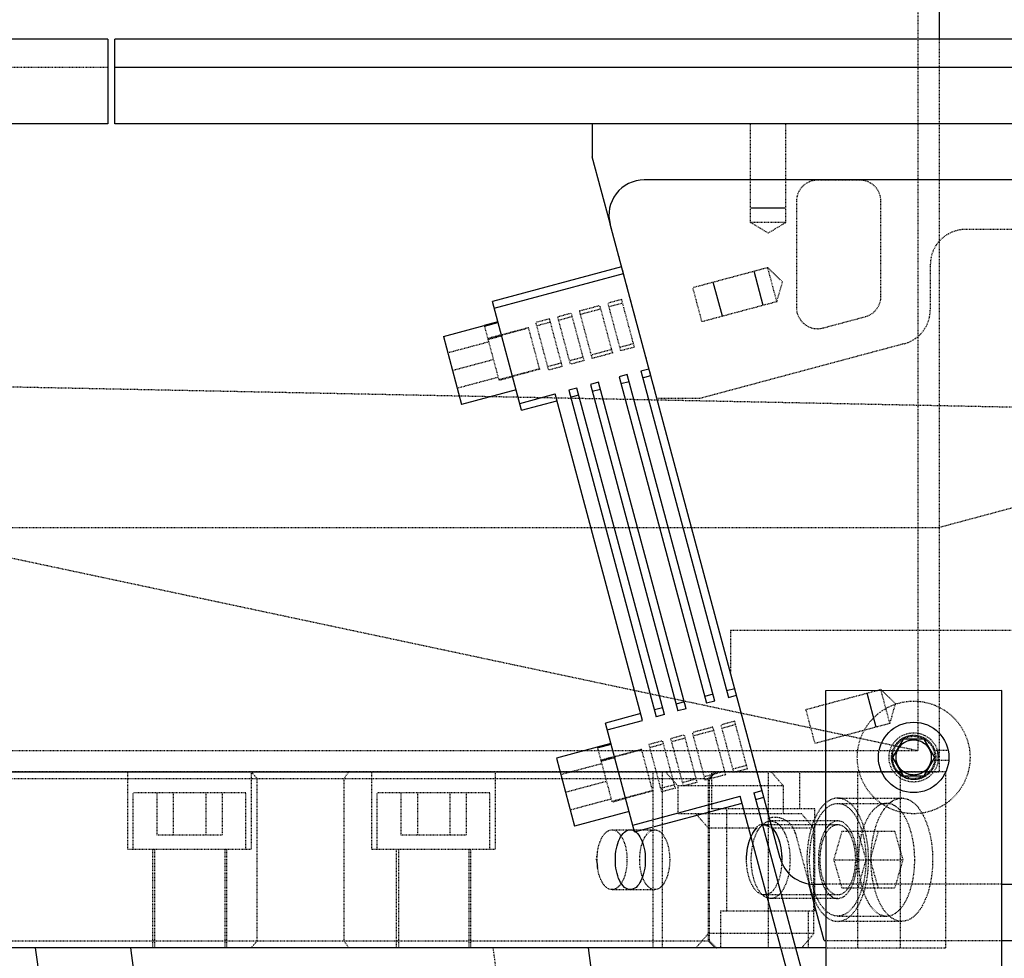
# Model space of a CAD drawing. Header units: millimetres. Extents: x -24622 to 2314, y -1603 to 2287.
# Tile 29 of 197: x -2947 to -2808, y 901 to 1034. Entities that reach past the tile are written whole.
import ezdxf
from ezdxf.lldxf.tags import DXFTag

# ---------------------------------------------------------------- set-up
doc = ezdxf.new("R2010")
doc.units = ezdxf.units.MM
doc.linetypes.add('HIDDEN', pattern=[0.2, 0.1, -0.1])
doc.layers.add('02___PRT_ALL_AXES', color=7, linetype='Continuous')
doc.layers.add('DEFAULT_2', color=8, linetype='HIDDEN')
tags = doc.linetypes.add('CENTER', pattern=[2, 1.25, -0.25, 0.25, -0.25]).pattern_tags.tags
tags[10:11] = [DXFTag(74, 4), DXFTag(75, 0), DXFTag(340, '0'), DXFTag(46, 1.0), DXFTag(50, 0.0), DXFTag(44, 0.0), DXFTag(45, 0.0)]
tags[8:9] = [DXFTag(74, 4), DXFTag(75, 0), DXFTag(340, '0'), DXFTag(46, 1.0), DXFTag(50, 0.0), DXFTag(44, 0.0), DXFTag(45, 0.0)]
tags[6:7] = [DXFTag(74, 4), DXFTag(75, 0), DXFTag(340, '0'), DXFTag(46, 1.0), DXFTag(50, 0.0), DXFTag(44, 0.0), DXFTag(45, 0.0)]
tags[4:5] = [DXFTag(74, 4), DXFTag(75, 0), DXFTag(340, '0'), DXFTag(46, 1.0), DXFTag(50, 0.0), DXFTag(44, 0.0), DXFTag(45, 0.0)]

msp = doc.modelspace()

# ---------------------------------------------------------------- linework, layer by layer
at = {"color": 7, "linetype": 'Continuous'}
for p, q in [((-2816.808, 1159.336), (-2816.808, 1031.336)), ((-2934.808, 1031.336), (-3091.808, 1031.336)), ((-2934.808, 1031.336), (-2934.808, 1019.336)), ((-2933.808, 1019.336), (-2933.808, 1031.336)), ((-2583.808, 1031.336), (-2933.808, 1031.336)), ((-2934.808, 1019.336), (-2974.808, 1019.336)), ((-2583.808, 1019.336), (-2933.808, 1019.336)), ((-2866.074, 1019.336), (-2866.074, 1014.671)), ((-2863.526, 1005.162), (-2866.074, 1014.671)), ((-2708.57, 1011.365), (-2858.685, 1011.365)), ((-2838.574, 1007.336), (-2843.574, 1007.336)), ((-2839.399, 915.071), (-2863.514, 1005.071)), ((-2861.887, 999.042), (-2880.239, 994.125)), ((-2879.98, 993.159), (-2861.628, 998.076)), ((-2841.782, 993.559), (-2843.076, 998.389)), ((-2847.578, 992.006), (-2848.872, 996.836)), ((-2876.098, 978.67), (-2880.239, 994.125)), ((-2879.457, 991.207), (-2881.389, 990.69)), ((-2881.37, 990.618), (-2879.438, 991.135)), ((-2887.19, 989.156), (-2881.395, 990.709)), ((-2881.395, 990.709), (-2881.37, 990.618)), ((-2887.19, 989.156), (-2884.602, 979.497)), ((-2859.163, 984.243), (-2858.004, 984.553)), ((-2859.163, 984.243), (-2846.74, 937.878)), ((-2865.152, 982.638), (-2866.311, 982.328)), ((-2852.729, 936.274), (-2865.152, 982.638)), ((-2861.095, 983.725), (-2862.254, 983.415)), ((-2862.254, 983.415), (-2849.831, 937.05)), ((-2861.996, 982.449), (-2860.836, 982.759)), ((-2848.672, 937.361), (-2861.095, 983.725)), ((-2858.905, 983.277), (-2857.745, 983.588)), ((-2876.875, 981.568), (-2884.602, 979.497)), ((-2868.243, 981.81), (-2869.402, 981.499)), ((-2869.402, 981.499), (-2856.979, 935.135)), ((-2855.82, 935.446), (-2868.243, 981.81)), ((-2866.311, 982.328), (-2853.888, 935.963)), ((-2866.052, 981.362), (-2864.893, 981.672)), ((-2876.357, 979.636), (-2871.334, 980.982)), ((-2876.098, 978.67), (-2871.075, 980.016)), ((-2858.911, 934.617), (-2871.334, 980.982)), ((-2869.143, 980.533), (-2867.984, 980.844)), ((-2848.931, 938.327), (-2850.09, 938.016)), ((-2846.999, 938.844), (-2845.84, 939.155)), ((-2846.74, 937.878), (-2845.581, 938.189)), ((-2807.938, 938.843), (-2832.938, 938.828)), ((-2832.938, 938.828), (-2832.902, 878.828)), ((-2825.736, 933.671), (-2827.03, 938.501)), ((-2807.902, 878.843), (-2807.938, 938.843)), ((-2852.988, 937.24), (-2854.147, 936.929)), ((-2848.672, 937.361), (-2849.831, 937.05)), ((-2859.17, 935.583), (-2864.192, 934.237)), ((-2856.079, 936.411), (-2857.238, 936.101)), ((-2855.82, 935.446), (-2856.979, 935.135)), ((-2852.729, 936.274), (-2853.888, 935.963)), ((-2860.051, 918.783), (-2864.192, 934.237)), ((-2863.934, 933.271), (-2858.911, 934.617)), ((-2863.411, 931.32), (-2865.343, 930.802)), ((-2865.323, 930.73), (-2863.391, 931.248)), ((-2821.932, 931.963), (-2823.432, 929.365)), ((-2818.932, 931.963), (-2821.932, 931.963)), ((-2817.432, 929.365), (-2818.932, 931.963)), ((-2865.348, 930.822), (-2871.143, 929.269)), ((-2865.348, 930.822), (-2865.323, 930.73)), ((-2871.143, 929.269), (-2868.555, 919.61)), ((-2823.432, 929.365), (-2821.932, 926.767)), ((-2818.932, 926.767), (-2817.432, 929.365)), ((-2821.932, 926.767), (-2818.932, 926.767)), ((-2843.117, 924.355), (-2841.958, 924.666)), ((-2843.117, 924.355), (-2836.413, 899.336)), ((-2860.31, 919.749), (-2845.048, 923.838)), ((-2860.051, 918.783), (-2844.79, 922.872)), ((-2838.483, 899.336), (-2845.048, 923.838)), ((-2842.858, 923.39), (-2841.699, 923.7)), ((-2860.828, 921.68), (-2868.555, 919.61)), ((-2833.144, 903.365), (-2835.302, 911.419)), ((-2834.569, 911.365), (-2832.921, 911.365)), ((-2807.921, 911.365), (-2691.432, 911.365)), ((-2833.144, 903.365), (-2832.917, 903.365)), ((-2807.917, 903.365), (-2791.932, 903.365)), ((-2839.287, 902.336), (-3213.748, 902.336)), ((-2943.996, 894.337), (-2945.068, 902.336)), ((-2931.609, 902.336), (-2930.537, 894.337)), ((-2866.657, 902.336), (-2865.586, 894.337)), ((-2832.916, 902.336), (-2837.216, 902.336))]:
    msp.add_line(p, q, dxfattribs=at)
at = {"color": 1, "linetype": 'CENTER', "ltscale": 71.12}
msp.add_line((-2583.808, 1027.336), (-2933.808, 1027.336), dxfattribs=at)
at = {"color": 7, "linetype": 'Continuous'}
msp.add_circle((-2820.432, 929.365), 5, dxfattribs=at)
for centre, start, end in [((-2858.685, 1006.365), 90, 195), ((-2834.569, 916.365), 195, 270)]:
    msp.add_arc(centre, 5, start, end, dxfattribs=at)
for points, start_tangent, end_tangent in [([(-2822.932, 929.365), (-2822.785, 930.211), (-2822.351, 930.968), (-2821.685, 931.529), (-2820.867, 931.827), (-2819.996, 931.827), (-2819.178, 931.528), (-2818.512, 930.966), (-2818.079, 930.209), (-2817.932, 929.365)], (0.0048496, 0.9999882), (0.0043979, -0.9999903)), ([(-2817.932, 929.365), (-2818.079, 928.52), (-2818.513, 927.763), (-2819.179, 927.202), (-2819.997, 926.903), (-2820.868, 926.904), (-2821.686, 927.203), (-2822.352, 927.764), (-2822.785, 928.521), (-2822.932, 929.365)], (-0.0048496, -0.9999882), (-0.0043979, 0.9999903)), ([(-2842.056, 919.753), (-2841.758, 919.826), (-2841.46, 919.828), (-2841.165, 919.758)], (0.9394772, 0.3426115), (0.9409735, -0.3384802)), ([(-2862.78, 914.836), (-2862.624, 916.434), (-2862.164, 917.829), (-2861.472, 918.759), (-2860.654, 919.086), (-2859.836, 918.757), (-2859.145, 917.825), (-2858.685, 916.43), (-2858.53, 914.836)], (0.0024297, 0.999997), (0.0020766, -0.9999978)), ([(-2844.157, 914.836), (-2844.001, 916.54), (-2843.555, 918.037), (-2842.876, 919.154), (-2842.702, 919.335)], (0.0008525, 0.9999996), (0.7250992, 0.6886444)), ([(-2840.524, 919.335), (-2840.363, 919.162), (-2839.717, 918.045), (-2839.301, 916.547), (-2839.157, 914.836)], (0.7131539, -0.7010075), (-0.0008769, -0.9999996)), ([(-2858.53, 914.836), (-2858.686, 913.237), (-2859.147, 911.842), (-2859.839, 910.912), (-2860.656, 910.586), (-2861.474, 910.914), (-2862.165, 911.846), (-2862.625, 913.241), (-2862.78, 914.836)], (-0.0024297, -0.999997), (-0.0020766, 0.9999978)), ([(-2841.152, 909.918), (-2841.447, 909.845), (-2841.745, 909.844), (-2842.043, 909.913)], (-0.9377064, -0.3474288), (-0.9426102, 0.3338952))]:
    msp.add_spline(points, degree=3, dxfattribs=dict(at, start_tangent=start_tangent, end_tangent=end_tangent))
at = {"layer": '02___PRT_ALL_AXES', "color": 8, "linetype": 'HIDDEN'}
for p, q in [((-2819.808, 930.336), (-2819.808, 1159.336)), ((-2816.808, 1031.336), (-2816.808, 927.336)), ((-2989.808, 966.47), (-2819.808, 930.336)), ((-3209.808, 930.336), (-2819.808, 930.336)), ((-2870.625, 927.336), (-2816.808, 927.336))]:
    msp.add_line(p, q, dxfattribs=at)
at = {"layer": '02___PRT_ALL_AXES', "color": 7, "linetype": 'Continuous'}
for p, q in [((-2816.808, 1159.336), (-2816.808, 1031.336)), ((-3002.375, 927.336), (-2870.625, 927.336))]:
    msp.add_line(p, q, dxfattribs=at)
at = {"layer": 'DEFAULT_2', "color": 8, "linetype": 'HIDDEN'}
for p, q in [((-2816.808, 1031.336), (-2816.808, 927.336)), ((-2934.808, 1027.336), (-3080.808, 1027.336)), ((-2843.574, 1005.336), (-2843.574, 1019.336)), ((-2838.574, 1005.336), (-2838.574, 1019.336)), ((-2828.074, 1011.336), (-2834.074, 1011.336)), ((-2837.074, 1008.336), (-2837.074, 993.245)), ((-2825.074, 994.853), (-2825.074, 1008.336)), ((-2856.874, 980.336), (-2863.526, 1005.162)), ((-2838.574, 1005.336), (-2843.574, 1005.336)), ((-2843.574, 1005.336), (-2841.074, 1003.834)), ((-2841.074, 1003.834), (-2838.574, 1005.336)), ((-2751.074, 1004.336), (-2813.074, 1004.336)), ((-2818.074, 999.336), (-2818.074, 992.934)), ((-2841.145, 998.906), (-2851.77, 996.059)), ((-2839.85, 994.077), (-2841.145, 998.906)), ((-2839.047, 996.88), (-2841.145, 998.906)), ((-2839.85, 994.077), (-2839.047, 996.88)), ((-2850.476, 991.23), (-2851.77, 996.059)), ((-2861.881, 994.385), (-2863.813, 993.867)), ((-2862.001, 987.106), (-2863.813, 993.867)), ((-2863.683, 993.385), (-2861.752, 993.902)), ((-2860.069, 987.624), (-2861.881, 994.385)), ((-2839.85, 994.077), (-2850.476, 991.23)), ((-2870.961, 991.952), (-2869.029, 992.47)), ((-2867.217, 985.708), (-2869.029, 992.47)), ((-2867.87, 992.78), (-2864.972, 993.557)), ((-2866.058, 986.019), (-2867.87, 992.78)), ((-2867.74, 992.297), (-2864.843, 993.074)), ((-2863.16, 986.795), (-2864.972, 993.557)), ((-2872.12, 991.642), (-2874.052, 991.124)), ((-2872.24, 984.363), (-2874.052, 991.124)), ((-2871.99, 991.159), (-2873.922, 990.641)), ((-2870.308, 984.88), (-2872.12, 991.642)), ((-2869.149, 985.191), (-2870.961, 991.952)), ((-2870.831, 991.469), (-2868.899, 991.987)), ((-2833.298, 990.348), (-2827.298, 991.955)), ((-2881.37, 990.618), (-2879.298, 982.886)), ((-2875.081, 990.33), (-2880.877, 988.778)), ((-2875.094, 990.379), (-2878.958, 989.343)), ((-2873.516, 984.487), (-2875.094, 990.379)), ((-2756.808, 978.082), (-3314.808, 989.336)), ((-2886.568, 986.836), (-2880.773, 988.389)), ((-2878.962, 989.36), (-2880.894, 988.842)), ((-2880.863, 988.724), (-2878.931, 989.241)), ((-2863.29, 987.278), (-2866.187, 986.502)), ((-2863.16, 986.795), (-2866.058, 986.019)), ((-2860.199, 988.107), (-2862.131, 987.589)), ((-2860.069, 987.624), (-2862.001, 987.106)), ((-2821.78, 988.105), (-2850.774, 980.336)), ((-2885.896, 984.327), (-2880.1, 985.88)), ((-2870.438, 985.363), (-2872.369, 984.845)), ((-2867.347, 986.191), (-2869.278, 985.674)), ((-2867.217, 985.708), (-2869.149, 985.191)), ((-2873.528, 984.535), (-2879.324, 982.982)), ((-2873.516, 984.487), (-2877.379, 983.451)), ((-2870.308, 984.88), (-2872.24, 984.363)), ((-2885.224, 981.817), (-2879.428, 983.37)), ((-2877.366, 983.403), (-2879.298, 982.885)), ((-2850.774, 980.336), (-2856.874, 980.336)), ((-2756.808, 978.082), (-2816.808, 962.005)), ((-3014.808, 962.005), (-2816.808, 962.005)), ((-2687.572, 947.365), (-2846.432, 947.365)), ((-2846.432, 947.365), (-2846.432, 941.365)), ((-2841.699, 923.7), (-2845.84, 939.155)), ((-2835.723, 936.172), (-2825.098, 939.019)), ((-2823, 936.993), (-2825.098, 939.019)), ((-2823.804, 934.189), (-2825.098, 939.019)), ((-2823.804, 934.189), (-2823, 936.993)), ((-2834.429, 931.342), (-2835.723, 936.172)), ((-2848.925, 933.669), (-2851.823, 932.893)), ((-2847.113, 926.908), (-2848.925, 933.669)), ((-2845.834, 934.498), (-2847.766, 933.98)), ((-2845.954, 927.219), (-2847.766, 933.98)), ((-2845.705, 934.015), (-2847.637, 933.497)), ((-2844.023, 927.736), (-2845.834, 934.498)), ((-2823.804, 934.189), (-2834.429, 931.342)), ((-2854.914, 932.065), (-2852.982, 932.582)), ((-2851.17, 925.821), (-2852.982, 932.582)), ((-2850.011, 926.132), (-2851.823, 932.893)), ((-2848.796, 933.187), (-2851.694, 932.41)), ((-2858.005, 931.237), (-2856.073, 931.754)), ((-2856.193, 924.475), (-2858.005, 931.237)), ((-2855.944, 931.271), (-2857.875, 930.754)), ((-2854.261, 924.993), (-2856.073, 931.754)), ((-2853.102, 925.303), (-2854.914, 932.065)), ((-2852.853, 932.099), (-2854.785, 931.582)), ((-2865.323, 930.73), (-2863.251, 922.998)), ((-2862.916, 929.473), (-2864.848, 928.955)), ((-2859.035, 930.443), (-2864.83, 928.89)), ((-2859.048, 930.491), (-2862.911, 929.456)), ((-2857.469, 924.599), (-2859.048, 930.491)), ((-2815.527, 930.335), (-2817.488, 930.335)), ((-2870.522, 926.949), (-2864.726, 928.502)), ((-2864.816, 928.836), (-2862.884, 929.354)), ((-2844.152, 928.219), (-2846.084, 927.702)), ((-2815.452, 928.915), (-2817.365, 928.915)), ((-2815.867, 927.336), (-3002.308, 927.336)), ((-2931.965, 916.336), (-2931.965, 927.336)), ((-2913.606, 926.336), (-2914.472, 927.336)), ((-2914.465, 927.336), (-2914.465, 916.336)), ((-2900.634, 927.336), (-2901.305, 926.336)), ((-2897.323, 916.336), (-2897.323, 927.336)), ((-2879.823, 927.336), (-2879.823, 916.336)), ((-2857.439, 927.336), (-2857.439, 902.336)), ((-2856.105, 902.336), (-2856.105, 927.336)), ((-2855.67, 927.336), (-2853.933, 925.336)), ((-2847.243, 927.391), (-2850.141, 926.615)), ((-2847.113, 926.908), (-2850.011, 926.132)), ((-2848.64, 927.334), (-2849.617, 926.334)), ((-2849.439, 926.336), (-2848.439, 927.336)), ((-2849.152, 927.336), (-2849.152, 922.086)), ((-2844.023, 927.736), (-2845.954, 927.219)), ((-2841.105, 927.336), (-2841.105, 902.336)), ((-2838.933, 925.336), (-2840.67, 927.336)), ((-2836.652, 927.336), (-2836.652, 922.086)), ((-2828.367, 902.336), (-2828.367, 927.336)), ((-2822.308, 902.336), (-2822.308, 927.336)), ((-2815.867, 902.336), (-2815.867, 927.336)), ((-2849.439, 926.336), (-3180.177, 926.336)), ((-2913.606, 903.336), (-2913.606, 926.336)), ((-2901.305, 926.336), (-2901.305, 903.336)), ((-2869.849, 924.439), (-2864.054, 925.992)), ((-2854.391, 925.476), (-2856.323, 924.958)), ((-2838.933, 925.336), (-2853.933, 925.336)), ((-2853.933, 925.336), (-2853.933, 921.336)), ((-2851.3, 926.304), (-2853.232, 925.786)), ((-2851.17, 925.821), (-2853.102, 925.303)), ((-2849.619, 926.336), (-2849.619, 903.336)), ((-2849.439, 926.336), (-2849.439, 903.336)), ((-2838.933, 921.336), (-2838.933, 925.336)), ((-2915.215, 924.336), (-2931.215, 924.336)), ((-2931.215, 916.336), (-2931.215, 924.336)), ((-2927.833, 918.336), (-2927.833, 924.336)), ((-2925.524, 924.336), (-2925.524, 918.336)), ((-2920.905, 924.336), (-2920.905, 918.336)), ((-2918.596, 924.336), (-2918.596, 918.336)), ((-2915.215, 916.336), (-2915.215, 924.336)), ((-2880.573, 924.336), (-2896.573, 924.336)), ((-2896.573, 916.336), (-2896.573, 924.336)), ((-2893.192, 918.336), (-2893.192, 924.336)), ((-2890.883, 924.336), (-2890.883, 918.336)), ((-2886.264, 924.336), (-2886.264, 918.336)), ((-2883.955, 924.336), (-2883.955, 918.336)), ((-2880.573, 916.336), (-2880.573, 924.336)), ((-2857.482, 924.647), (-2863.277, 923.095)), ((-2857.469, 924.599), (-2861.332, 923.564)), ((-2854.261, 924.993), (-2856.193, 924.475)), ((-2869.177, 921.93), (-2863.381, 923.483)), ((-2861.32, 923.516), (-2863.251, 922.998)), ((-2831.21, 923.586), (-2822.117, 923.586)), ((-2831.21, 922.836), (-2824.282, 922.836)), ((-2836.327, 921.336), (-2853.933, 921.336)), ((-2851.327, 921.336), (-2849.59, 919.336)), ((-2834.486, 922.086), (-2849.152, 922.086)), ((-2846.986, 922.086), (-2846.986, 907.586)), ((-2834.59, 919.336), (-2836.327, 921.336)), ((-2834.486, 907.586), (-2834.486, 922.086)), ((-2842.036, 919.836), (-2831.21, 919.836)), ((-2831.21, 920.336), (-2840.736, 920.336)), ((-2918.596, 918.336), (-2927.833, 918.336)), ((-2883.955, 918.336), (-2893.192, 918.336)), ((-2863.253, 919.086), (-2857.191, 919.086)), ((-2842.703, 919.336), (-2849.59, 919.336)), ((-2849.59, 919.336), (-2849.59, 904.336)), ((-2834.59, 919.336), (-2840.523, 919.336)), ((-2837.235, 918.631), (-2835.302, 911.419)), ((-2834.59, 904.336), (-2834.59, 919.336)), ((-2830.633, 918.836), (-2831.788, 914.836)), ((-2823.127, 918.836), (-2830.633, 918.836)), ((-2827.169, 914.836), (-2828.323, 918.836)), ((-2826.591, 914.836), (-2825.437, 918.836)), ((-2823.127, 918.836), (-2821.973, 914.836)), ((-2931.965, 916.336), (-2914.465, 916.336)), ((-2928.465, 916.336), (-2928.465, 902.336)), ((-2928.215, 916.336), (-2928.215, 902.336)), ((-2918.215, 916.336), (-2918.215, 902.336)), ((-2917.965, 916.336), (-2917.965, 902.336)), ((-2897.323, 916.336), (-2879.823, 916.336)), ((-2893.823, 902.336), (-2893.823, 916.336)), ((-2893.573, 916.336), (-2893.573, 902.336)), ((-2883.573, 916.336), (-2883.573, 902.336)), ((-2883.323, 916.336), (-2883.323, 902.336)), ((-2865.465, 914.836), (-2865.295, 916.013)), ((-2865.378, 914.836), (-2865.295, 916.011)), ((-2865.465, 914.836), (-2865.295, 913.658)), ((-2865.293, 913.647), (-2865.378, 914.836)), ((-2831.788, 914.836), (-2821.973, 914.836)), ((-2831.788, 914.836), (-2830.633, 910.836)), ((-2828.323, 910.836), (-2827.169, 914.836)), ((-2825.437, 910.836), (-2826.591, 914.836)), ((-2821.973, 914.836), (-2823.127, 910.836)), ((-2807.921, 911.365), (-2832.921, 911.365)), ((-2863.253, 910.586), (-2857.191, 910.586)), ((-2830.633, 910.836), (-2823.127, 910.836)), ((-2831.21, 909.836), (-2841.603, 909.836)), ((-2831.21, 909.336), (-2840.736, 909.336)), ((-2847.853, 907.586), (-2834.486, 907.586)), ((-2847.853, 907.586), (-2847.853, 902.336)), ((-2835.353, 902.336), (-2835.353, 907.586)), ((-2831.21, 906.836), (-2824.282, 906.836)), ((-2822.117, 906.086), (-2831.21, 906.086)), ((-2849.59, 904.336), (-2851.327, 902.336)), ((-2834.59, 904.336), (-2849.59, 904.336)), ((-2836.327, 902.336), (-2834.59, 904.336)), ((-3180.177, 903.335), (-2849.439, 903.335)), ((-2914.472, 902.336), (-2913.606, 903.336)), ((-2900.632, 902.338), (-2901.304, 903.338)), ((-2848.642, 902.336), (-2849.619, 903.336)), ((-2849.439, 903.335), (-2848.439, 902.336)), ((-2832.917, 903.365), (-2807.917, 903.365)), ((-2874.678, 861.747), (-2880.116, 902.336)), ((-2839.287, 902.336), (-2837.216, 902.336)), ((-2832.916, 902.336), (-2815.867, 902.336))]:
    msp.add_line(p, q, dxfattribs=at)
for radius in [8, 3.5, 3.15, 3, 2.5]:
    msp.add_circle((-2820.432, 929.365), radius, dxfattribs=at)
for centre, radius, start, end in [((-2834.074, 1008.336), 3, 90, 180), ((-2828.074, 1008.336), 3, 0, 90), ((-2813.074, 999.336), 5, 90, 180), ((-2828.074, 994.853), 3, 285, 0), ((-2834.074, 993.245), 3, 180, 285), ((-2823.074, 992.934), 5, 285, 0), ((-2820.432, 929.365), 3.1, 18.23428, 351.65338), ((-2820.432, 929.336), 3.5, 353.10179, 16.59522), ((-2821.086, 919.679), 4.222, 132.20907, 134.63285), ((-2822.117, 921.414), 2.172, 90.00967, 95.0756), ((-2840.132, 917.854), 3, 15, 105), ((-2809.092, 914.836), 17.4, 178.42458, 181.57611), ((-2821.086, 909.993), 4.222, 225.36763, 227.79005), ((-2822.117, 908.258), 2.172, 264.92433, 269.99033)]:
    msp.add_arc(centre, radius, start, end, dxfattribs=at)
for points, start_tangent, end_tangent in [([(-2831.21, 923.586), (-2832.063, 923.417), (-2832.885, 922.92), (-2833.641, 922.111), (-2834.304, 921.023), (-2835.069, 918.96), (-2835.501, 916.543), (-2835.564, 913.978), (-2835.252, 911.487), (-2834.592, 909.285), (-2833.641, 907.56), (-2832.48, 906.462), (-2831.21, 906.086)], (-1, 0), (1, 0)), ([(-2835.21, 914.836), (-2834.906, 917.898), (-2834.039, 920.492), (-2833.432, 921.487), (-2832.741, 922.227), (-2831.991, 922.682), (-2831.21, 922.836)], (0, 1), (1, 0)), ([(-2831.21, 906.086), (-2830.357, 906.254), (-2829.536, 906.752), (-2828.78, 907.56), (-2828.117, 908.649), (-2827.352, 910.711), (-2826.919, 913.129), (-2826.856, 915.693), (-2827.168, 918.184), (-2827.828, 920.387), (-2828.78, 922.111), (-2829.94, 923.209), (-2831.21, 923.586)], (1, 0), (-1, 0)), ([(-2831.21, 922.836), (-2830.43, 922.682), (-2829.679, 922.227), (-2828.988, 921.487), (-2828.382, 920.492), (-2827.515, 917.898), (-2827.21, 914.836)], (1, 0), (0, -1)), ([(-2824.282, 922.836), (-2825.062, 922.682), (-2825.813, 922.227), (-2826.504, 921.487), (-2827.11, 920.492), (-2827.977, 917.897), (-2828.282, 914.836)], (-1, -0.0000006), (0, -1)), ([(-2824.686, 921.918), (-2824.534, 922.129), (-2824.052, 922.683)], (0.5672456, 0.8235487), (0.7118068, 0.7023753)), ([(-2823.046, 922.444), (-2823.348, 922.614), (-2824.282, 922.836)], (-0.8384372, 0.5449982), (-1, -0.0000006)), ([(-2823.923, 922.806), (-2823.81, 922.904), (-2823.466, 923.159)], (0.7408768, 0.6716409), (0.8394278, 0.5434712)), ([(-2823.466, 923.159), (-2823.182, 923.322), (-2822.309, 923.577)], (0.8394278, 0.5434712), (0.9960899, 0.0883451)), ([(-2822.117, 923.586), (-2821.264, 923.417), (-2820.443, 922.92), (-2819.686, 922.111), (-2819.023, 921.023), (-2818.259, 918.96), (-2817.826, 916.543), (-2817.763, 913.978), (-2818.075, 911.487), (-2818.735, 909.285), (-2819.686, 907.56), (-2820.847, 906.462), (-2822.117, 906.086)], (1, 0), (-1, 0)), ([(-2826.278, 917.541), (-2825.655, 919.982), (-2824.686, 921.918)], (0.1604659, 0.9870414), (0.5672456, 0.8235487)), ([(-2822.286, 921.768), (-2822.469, 921.966), (-2823.046, 922.444)], (-0.6557058, 0.7550165), (-0.8384372, 0.5449981)), ([(-2820.282, 914.836), (-2820.819, 918.839), (-2821.456, 920.497), (-2822.286, 921.768)], (0, 1), (-0.6557058, 0.7550165)), ([(-2842.703, 919.336), (-2842.495, 919.703), (-2842.036, 919.836)], (0.1825886, 0.9831894), (1, 0)), ([(-2842.503, 919.052), (-2842.347, 919.294), (-2841.832, 919.881)], (0.5122807, 0.8588181), (0.7549522, 0.6557798)), ([(-2842.036, 919.836), (-2841.353, 919.703), (-2840.523, 919.336)], (1, 0), (0.8827574, -0.469829)), ([(-2841.832, 919.881), (-2841.568, 920.078), (-2840.736, 920.336)], (0.7549522, 0.6557798), (1, 0)), ([(-2840.736, 920.336), (-2840.456, 920.307), (-2839.641, 919.881)], (1, 0), (0.7549275, -0.6558083)), ([(-2839.641, 919.881), (-2838.965, 919.043), (-2838.437, 917.852), (-2837.987, 914.836), (-2838.437, 911.819), (-2838.965, 910.629), (-2839.641, 909.791)], (0.7549275, -0.6558083), (-0.7549522, -0.6557798)), ([(-2831.21, 909.836), (-2831.697, 909.932), (-2832.167, 910.216), (-2832.599, 910.678), (-2832.978, 911.3), (-2833.415, 912.479), (-2833.662, 913.86), (-2833.698, 915.326), (-2833.52, 916.749), (-2833.143, 918.008), (-2832.599, 918.993), (-2831.936, 919.62), (-2831.21, 919.836)], (-1, 0), (1, 0)), ([(-2832.306, 919.88), (-2832.485, 919.709), (-2832.978, 919.049)], (-0.7547599, -0.6560012), (-0.5117121, -0.859157)), ([(-2831.21, 920.336), (-2831.491, 920.307), (-2832.306, 919.88)], (-1, 0), (-0.7547599, -0.6560012)), ([(-2831.21, 909.336), (-2830.674, 909.442), (-2830.158, 909.754), (-2829.682, 910.263), (-2829.266, 910.947), (-2828.785, 912.243), (-2828.513, 913.763), (-2828.474, 915.375), (-2828.67, 916.94), (-2829.085, 918.325), (-2829.682, 919.409), (-2830.412, 920.099), (-2831.21, 920.336)], (1, 0), (-1, 0)), ([(-2831.21, 919.836), (-2830.723, 919.739), (-2830.253, 919.455), (-2829.821, 918.993), (-2829.443, 918.371), (-2829.005, 917.193), (-2828.758, 915.811), (-2828.722, 914.346), (-2828.901, 912.922), (-2829.278, 911.664), (-2829.821, 910.678), (-2830.485, 910.051), (-2831.21, 909.836)], (1, 0), (-1, 0)), ([(-2865.295, 916.011), (-2865.004, 917.245), (-2864.532, 918.23), (-2863.928, 918.866), (-2863.254, 919.086)], (0.1422627, 0.9898289), (0.9999992, 0.0012361)), ([(-2863.254, 919.086), (-2862.441, 918.763), (-2862.074, 918.371), (-2861.751, 917.843), (-2861.29, 916.464), (-2861.128, 914.836)], (0.9999992, 0.0012361), (0, -1)), ([(-2859.316, 914.836), (-2859.154, 916.462), (-2858.694, 917.841), (-2858.371, 918.369), (-2858.004, 918.762), (-2857.191, 919.086)], (0, 1), (1, 0)), ([(-2857.191, 919.086), (-2856.378, 918.762), (-2856.01, 918.369), (-2855.688, 917.841), (-2855.228, 916.462), (-2855.066, 914.836)], (1, 0), (0, -1)), ([(-2841.603, 909.836), (-2842.433, 910.116), (-2843.181, 910.925), (-2843.757, 912.172), (-2844.091, 913.718), (-2844.141, 915.389), (-2843.901, 916.998), (-2843.401, 918.364), (-2842.703, 919.336)], (-1, 0), (0.7247233, 0.68904)), ([(-2841.731, 909.708), (-2842.871, 911.368), (-2843.45, 913.94), (-2843.315, 916.747), (-2842.503, 919.052)], (-0.7901333, 0.612935), (0.5122807, 0.8588181)), ([(-2840.523, 919.336), (-2839.858, 918.364), (-2839.392, 916.997), (-2839.171, 915.388), (-2839.217, 913.717), (-2839.526, 912.172), (-2840.066, 910.925), (-2840.783, 910.116), (-2841.603, 909.836)], (0.711594, -0.7025909), (-1, 0)), ([(-2832.978, 919.049), (-2833.155, 918.725), (-2833.592, 917.586)], (-0.5117121, -0.859157), (-0.2774002, -0.9607545)), ([(-2833.592, 917.586), (-2833.918, 913.881), (-2833.592, 912.086), (-2832.978, 910.622)], (-0.2774002, -0.9607545), (0.5117121, -0.859157)), ([(-2826.485, 915.314), (-2826.461, 915.88), (-2826.278, 917.541)], (0.0274847, 0.9996222), (0.1604659, 0.9870414)), ([(-2861.128, 914.836), (-2861.29, 913.21), (-2861.75, 911.832), (-2862.072, 911.303), (-2862.439, 910.91), (-2863.252, 910.586)], (0, -1), (-0.9999992, -0.0012361)), ([(-2857.191, 910.586), (-2858.004, 910.909), (-2858.371, 911.302), (-2858.694, 911.83), (-2859.154, 913.209), (-2859.316, 914.836)], (-1, 0), (0, 1)), ([(-2855.066, 914.836), (-2855.228, 913.209), (-2855.688, 911.83), (-2856.01, 911.302), (-2856.378, 910.909), (-2857.191, 910.586)], (0, -1), (-1, 0)), ([(-2831.21, 906.836), (-2831.991, 906.99), (-2832.741, 907.445), (-2833.432, 908.184), (-2834.039, 909.179), (-2834.906, 911.774), (-2835.21, 914.836)], (-1, 0), (0, 1)), ([(-2827.21, 914.836), (-2827.515, 911.774), (-2828.382, 909.179), (-2828.988, 908.184), (-2829.679, 907.445), (-2830.43, 906.99), (-2831.21, 906.836)], (0, -1), (-1, 0)), ([(-2828.282, 914.836), (-2827.977, 911.774), (-2827.11, 909.179), (-2826.504, 908.184), (-2825.813, 907.445), (-2825.062, 906.99), (-2824.282, 906.836)], (0, -1), (1, 0.0000006)), ([(-2826.278, 912.131), (-2826.357, 912.676), (-2826.485, 914.357)], (-0.1604157, 0.9870495), (-0.0274968, 0.9996219)), ([(-2822.286, 907.904), (-2821.456, 909.175), (-2820.819, 910.832), (-2820.282, 914.836)], (0.6557039, 0.7550181), (0, 1)), ([(-2863.252, 910.586), (-2863.924, 910.803), (-2864.386, 911.241), (-2864.784, 911.887), (-2865.293, 913.647)], (-0.9999992, -0.0012361), (-0.1436306, 0.9896314)), ([(-2824.687, 907.754), (-2825.656, 909.69), (-2826.278, 912.131)], (-0.5671687, 0.8236016), (-0.1604157, 0.9870495)), ([(-2832.978, 910.622), (-2832.822, 910.379), (-2832.306, 909.791)], (0.5117121, -0.859157), (0.7547599, -0.6560012)), ([(-2840.736, 909.336), (-2840.99, 909.359), (-2841.731, 909.708)], (-1, 0), (-0.7901333, 0.612935)), ([(-2839.641, 909.791), (-2839.905, 909.593), (-2840.736, 909.336)], (-0.7549522, -0.6557798), (-1, 0)), ([(-2832.306, 909.791), (-2832.042, 909.594), (-2831.21, 909.336)], (0.7547599, -0.6560012), (1, 0)), ([(-2824.052, 906.989), (-2824.217, 907.16), (-2824.687, 907.754)], (-0.7118124, 0.7023696), (-0.5671687, 0.8236016)), ([(-2824.282, 906.836), (-2823.968, 906.861), (-2823.045, 907.228)], (1, 0.0000006), (0.8383775, 0.54509)), ([(-2823.045, 907.228), (-2822.849, 907.367), (-2822.286, 907.904)], (0.8383775, 0.54509), (0.6557039, 0.7550181)), ([(-2823.466, 906.512), (-2823.811, 906.768), (-2823.923, 906.866)], (-0.839344, 0.5436007), (-0.7408663, 0.6716525)), ([(-2822.309, 906.094), (-2822.602, 906.14), (-2823.466, 906.512)], (-0.9960898, 0.0883463), (-0.839344, 0.5436007))]:
    msp.add_spline(points, degree=3, dxfattribs=dict(at, start_tangent=start_tangent, end_tangent=end_tangent))

doc.saveas('drawing.dxf')
